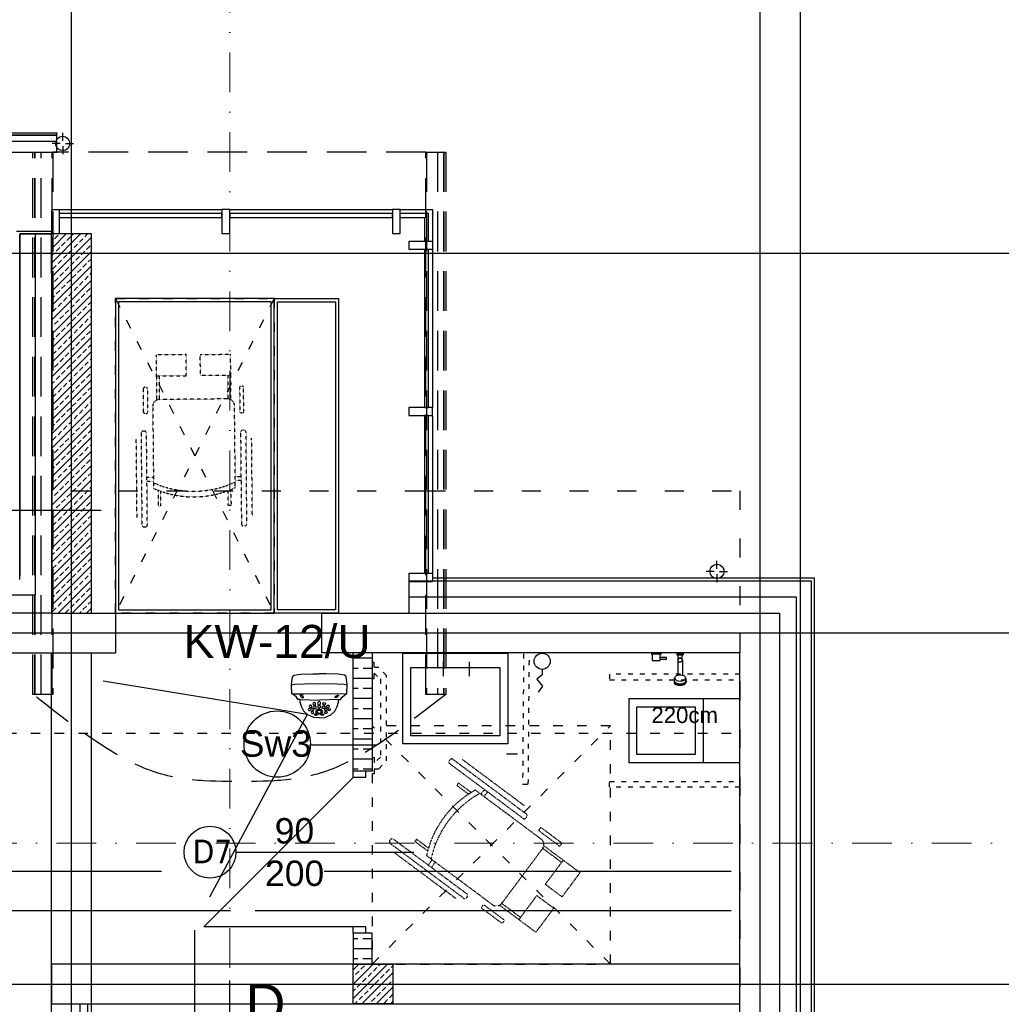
# Model space of a CAD drawing. Header units: millimetres. Extents: x -7023 to 53801, y 9849 to 33561.
# Tile 169 of 256: x 15633 to 16251, y 21673 to 22292. Entities that reach past the tile are written whole.
import ezdxf
from ezdxf.enums import TextEntityAlignment as Align

# ---------------------------------------------------------------- set-up
doc = ezdxf.new("R2010")
doc.units = ezdxf.units.MM
for name, pattern in [('ACAD_ISO03W100', [30, 12, -18]), ('DASHDOT', [1, 0.5, -0.25, 0, -0.25]), ('DASHED2', [0.375, 0.25, -0.125])]:
    doc.linetypes.add(name, pattern=pattern)
doc.layers.get('0').update_dxf_attribs({"lineweight": 9})
for name, color, linetype in [('.IE_podklad', 252, 'Continuous'), ('IE_CCTV', 6, 'Continuous'), ('IE_SKD', 6, 'Continuous')]:
    doc.layers.add(name, color=color, linetype=linetype)
doc.styles.add('Arial', font='arial.ttf', dxfattribs={"height": 125})
doc.styles.add('Opisowy', font='arial.ttf')
doc.styles.get("Standard").update_dxf_attribs({"font": 'arial.ttf'})
doc.linetypes.add('ZIGZAG', pattern='A,0.00254,-5.08,[131,ltypeshp.shx,S=5.08,R=0,X=-5.08,Y=0],-10.16,[131,ltypeshp.shx,S=5.08,R=180,X=5.08,Y=0],-5.08', length=20.32254)

# ---------------------------------------------------------------- blocks, each defined once
blk = doc.blocks.new('AAT_KOPUŁA')
for points in [[(-11.14, -10.07), (-12.07, -9.94), (-13, -8.71), (-14.17, -7.71), (-15.37, -7.04), (-15.59, -2.4), (-15.11, 1.7), (-14.13, 2.53), (-10.89, 2.9), (-4.7, 3.18), (-1.32, 3.18)], [(8.54, -10.07), (9.47, -9.94), (10.41, -8.71), (11.58, -7.71), (12.78, -7.04), (12.99, -2.4), (12.51, 1.7), (11.54, 2.53), (8.29, 2.9), (2.11, 3.18), (-1.27, 3.18)], [(-15.59, -2.4), (-13.77, -2.15), (-8.91, -2.02), (-1.13, -1.86), (7.77, -2.02), (11.48, -2.12), (12.99, -2.4)], [(-15.37, -7.04), (-9.31, -7.06), (1.87, -6.94), (12.78, -7.04)], [(-1.34, -19.45), (-4.13, -19.22), (-7.15, -17.75), (-9.22, -15.88), (-10.47, -13.64), (-11.04, -11.39), (-11.14, -10.07), (-1.32, -10.32)], [(-1.26, -19.45), (1.53, -19.22), (4.55, -17.75), (6.62, -15.88), (7.87, -13.64), (8.44, -11.39), (8.54, -10.07), (-1.27, -10.32)]]:
    blk.add_lwpolyline(points)
for points in [[(-10.88, -8.27), (-10.35, -8.77), (-9.86, -9.06), (-9.43, -9.03), (-9.42, -8.74), (-9.78, -8.3), (-10.27, -7.97), (-10.81, -7.79), (-11.03, -7.8), (-11.1, -7.96), (-10.99, -8.15)], [(8.29, -8.27), (7.75, -8.77), (7.27, -9.06), (6.84, -9.03), (6.83, -8.74), (7.18, -8.3), (7.68, -7.97), (8.21, -7.79), (8.44, -7.8), (8.51, -7.96), (8.39, -8.15)], [(-5.81, -15.17), (-6.01, -14.74), (-6.38, -14.58), (-6.88, -14.68), (-7.04, -15.09), (-6.9, -15.46), (-6.61, -15.69), (-6.12, -15.69), (-5.92, -15.55), (-5.8, -15.31)], [(-5.08, -13.44), (-5.36, -13.02), (-5.73, -12.85), (-6.23, -12.96), (-6.42, -13.45), (-6.25, -13.95), (-5.92, -14.15), (-5.4, -14.15), (-5.11, -13.9), (-5.05, -13.63)], [(-4.11, -15.02), (-4.31, -14.59), (-4.68, -14.43), (-5.19, -14.53), (-5.34, -14.94), (-5.2, -15.31), (-4.91, -15.54), (-4.43, -15.54), (-4.22, -15.4), (-4.1, -15.16)], [(-3.24, -12.12), (-3.51, -11.7), (-3.88, -11.53), (-4.39, -11.64), (-4.58, -12.13), (-4.41, -12.62), (-4.08, -12.83), (-3.55, -12.83), (-3.26, -12.58), (-3.21, -12.31)], [(-2.89, -13.89), (-3.16, -13.47), (-3.53, -13.3), (-4.04, -13.41), (-4.23, -13.9), (-4.06, -14.4), (-3.73, -14.6), (-3.2, -14.6), (-2.91, -14.35), (-2.86, -14.08)], [(-1.41, -14.94), (-2.24, -15.08), (-2.86, -15.55), (-3.15, -15.98), (-3.17, -16.56), (-2.73, -17.05), (-1.96, -17.33), (-1.36, -17.38), (-0.59, -17.27), (0.19, -16.77), (0.47, -16.25), (0.39, -15.78), (-0.16, -15.22), (-0.97, -14.99)], [(-1.46, -10.97), (-1.79, -11.13), (-2.06, -11.51), (-2.15, -11.85), (-2.06, -12.33), (-1.83, -12.61), (-1.41, -12.73), (-0.95, -12.55), (-0.71, -12), (-0.74, -11.52), (-0.97, -11.24), (-1.2, -11)], [(-1.42, -12.92), (-1.85, -13.05), (-2.01, -13.33), (-2.09, -13.83), (-1.9, -14.16), (-1.59, -14.28), (-1.05, -14.26), (-0.77, -13.86), (-0.71, -13.57), (-0.93, -13.17), (-1.14, -13)], [(0.22, -13.89), (0.49, -13.47), (0.86, -13.3), (1.37, -13.41), (1.56, -13.9), (1.39, -14.4), (1.06, -14.6), (0.53, -14.6), (0.24, -14.35), (0.19, -14.08)], [(0.57, -12.12), (0.84, -11.7), (1.21, -11.53), (1.72, -11.64), (1.91, -12.13), (1.74, -12.62), (1.41, -12.83), (0.88, -12.83), (0.59, -12.58), (0.54, -12.31)], [(1.44, -15.02), (1.64, -14.59), (2.01, -14.43), (2.52, -14.53), (2.67, -14.94), (2.53, -15.31), (2.24, -15.54), (1.76, -15.54), (1.55, -15.4), (1.43, -15.16)], [(2.41, -13.44), (2.69, -13.02), (3.06, -12.85), (3.56, -12.96), (3.75, -13.45), (3.58, -13.95), (3.25, -14.15), (2.73, -14.15), (2.44, -13.9), (2.38, -13.63)], [(3.14, -15.17), (3.34, -14.74), (3.71, -14.58), (4.21, -14.68), (4.37, -15.09), (4.23, -15.46), (3.94, -15.69), (3.45, -15.69), (3.25, -15.55), (3.13, -15.31)], [(-4.21, -16.62), (-4.41, -16.19), (-4.78, -16.02), (-5.29, -16.13), (-5.44, -16.53), (-5.3, -16.91), (-5.01, -17.13), (-4.53, -17.14), (-4.32, -17), (-4.2, -16.76)], [(-2.89, -17.47), (-3.21, -17.39), (-3.69, -17.43), (-3.84, -17.61), (-3.7, -17.82), (-3.29, -18), (-2.79, -18.08), (-2.39, -17.98), (-2.34, -17.78), (-2.54, -17.62)], [(-1.27, -15.61), (-1.85, -15.67), (-2.32, -15.95), (-2.37, -16.27), (-2.31, -16.63), (-1.95, -16.85), (-1.44, -16.9), (-0.72, -16.8), (-0.33, -16.47), (-0.3, -15.98), (-0.77, -15.66)], [(0.21, -17.47), (0.54, -17.39), (1.02, -17.43), (1.17, -17.61), (1.03, -17.82), (0.62, -18), (0.12, -18.08), (-0.28, -17.98), (-0.33, -17.78), (-0.13, -17.62)], [(1.54, -16.62), (1.74, -16.19), (2.11, -16.02), (2.62, -16.13), (2.77, -16.53), (2.63, -16.91), (2.34, -17.13), (1.86, -17.14), (1.65, -17), (1.53, -16.76)]]:
    blk.add_lwpolyline(points, close=True)
blk = doc.blocks.new('zw$65D6')
at = {"layer": 'IE_SKD'}
for p, q in [((0, 0), (41.4, -123.59)), ((0.13, -0.2), (130.47, -0.87))]:
    blk.add_line(p, q, dxfattribs=at)
blk = doc.blocks.new('A$C1DFA66E7')
at = {"layer": '.IE_podklad'}
blk.add_lwpolyline([(0, 5.07), (0, 8.45), (3.44, 11.29), (-0.26, 15.76), (2.53, 19.42)], dxfattribs=at)
blk.add_circle((0, 0), 5.07, dxfattribs=at)

msp = doc.modelspace()

# ---------------------------------------------------------------- linework, layer by layer
at = {"layer": '.IE_podklad', "ltscale": 25}
for p, q in [((15665.85, 22727.75), (15665.85, 20635.61)), ((16099.35, 22727.75), (16099.35, 20635.61)), ((16124.85, 22727.75), (16124.85, 20635.61)), ((14357.9, 22145.41), (17656.89, 22145.41)), ((14357.9, 21906.41), (17340.46, 21906.41)), ((14357.9, 21685.41), (17656.89, 21685.41))]:
    msp.add_line(p, q, dxfattribs=at)
at = {"layer": '.IE_podklad', "linetype": 'DASHDOT', "lineweight": 13, "ltscale": 50}
for p, q in [((15765.69, 22472.15), (15765.69, 21687.64)), ((14353.97, 21774.08), (16912.27, 21774.08))]:
    msp.add_line(p, q, dxfattribs=at)
at = {"layer": '.IE_podklad', "linetype": 'ACAD_ISO03W100'}
for p, q in [((15665.85, 22379.91), (15665.85, 21995.91)), ((15665.85, 21995.91), (15889.47, 21995.91)), ((15889.47, 21995.91), (16086.85, 21995.91)), ((16086.85, 21995.91), (16086.85, 21070.91))]:
    msp.add_line(p, q, dxfattribs=at)
at = {"layer": '.IE_podklad'}
for p, q in [((15467.85, 22221.63), (15656.87, 22221.25)), ((15467.85, 22220.36), (15656.87, 22219.98)), ((15467.85, 22220.12), (15656.87, 22219.74)), ((15656.81, 22208.75), (15656.78, 22221.25)), ((15467.85, 22216.31), (15656.87, 22215.93)), ((15467.85, 22209.44), (15656.87, 22209.07)), ((15656.87, 22208.75), (15467.85, 22209.13)), ((15653.35, 22172.91), (15760.59, 22172.91)), ((15760.59, 22170.36), (15658.35, 22170.36)), ((15760.59, 22167.86), (15760.59, 22170.36)), ((15765.59, 22172.91), (15868.02, 22172.91)), ((15868.02, 22170.36), (15765.59, 22170.36)), ((15658.35, 22167.86), (15760.59, 22167.86)), ((15765.59, 22167.86), (15868.02, 22167.86)), ((15873.02, 22167.86), (15888.3, 22167.86)), ((15888.3, 22167.86), (15888.3, 22152.91)), ((15653.35, 22159.05), (15631.35, 22159.05)), ((15633.35, 21940.12), (15633.35, 22157.55)), ((15633.35, 22157.55), (15653.35, 22157.55)), ((15653.35, 22157.55), (15633.35, 22157.55)), ((15633.35, 22157.55), (15633.35, 21942.12)), ((15653.35, 22157.55), (15633.35, 22157.55)), ((15633.35, 22157.55), (15633.35, 21942.12)), ((15653.35, 22132.91), (15653.35, 22157.91)), ((15653.35, 22157.91), (15678.35, 22157.91)), ((15653.35, 22157.21), (15653.7, 22157.55)), ((15653.35, 22148.23), (15662.68, 22157.55)), ((15653.35, 22139.25), (15671.66, 22157.55)), ((15666.46, 22156.84), (15667.17, 22157.55)), ((15674.32, 22155.72), (15676.15, 22157.55)), ((15678.35, 22157.91), (15678.35, 22132.91)), ((15653.35, 22130.27), (15678.35, 22155.27)), ((15653.35, 22152.72), (15654.11, 22153.47)), ((15655.23, 22154.59), (15657.48, 22156.84)), ((15659.72, 22150.1), (15661.97, 22152.35)), ((15663.09, 22153.47), (15665.33, 22155.72)), ((15667.58, 22148.98), (15669.83, 22151.23)), ((15670.95, 22152.35), (15673.19, 22154.59)), ((15893.35, 22152.91), (15878.35, 22152.91)), ((15653.35, 22121.29), (15678.35, 22146.29)), ((15653.35, 22143.74), (15655.23, 22145.61)), ((15656.35, 22146.74), (15658.6, 22148.98)), ((15664.21, 22145.61), (15666.46, 22147.86)), ((15672.07, 22144.49), (15674.32, 22146.74)), ((15675.44, 22147.86), (15677.68, 22150.1)), ((15878.35, 22147.91), (15893.35, 22147.91)), ((15888.3, 22147.91), (15888.3, 22048.35)), ((15890.8, 22048.35), (15890.8, 22147.91)), ((15893.35, 22147.91), (15893.35, 22048.04)), ((15657.48, 22138.88), (15659.72, 22141.12)), ((15660.84, 22142.25), (15663.09, 22144.49)), ((15665.33, 22137.76), (15667.58, 22140)), ((15668.7, 22141.12), (15670.95, 22143.37)), ((15673.19, 22136.63), (15675.44, 22138.88)), ((15676.56, 22140), (15678.35, 22141.8)), ((15653.35, 22112.31), (15678.35, 22137.31)), ((15653.35, 22132.91), (15653.35, 21918.91)), ((15654.11, 22135.51), (15656.35, 22137.76)), ((15658.6, 22131.02), (15660.84, 22133.27)), ((15661.97, 22134.39), (15664.21, 22136.63)), ((15669.83, 22133.27), (15672.07, 22135.51)), ((15677.68, 22132.14), (15678.35, 22132.82)), ((15678.35, 22132.91), (15678.35, 21918.91)), ((15653.35, 22103.33), (15678.35, 22128.33)), ((15653.35, 22125.78), (15654.11, 22126.53)), ((15655.23, 22127.65), (15657.48, 22129.9)), ((15663.09, 22126.53), (15665.33, 22128.78)), ((15666.46, 22129.9), (15668.7, 22132.14)), ((15670.95, 22125.41), (15673.19, 22127.65)), ((15674.32, 22128.78), (15676.56, 22131.02)), ((15656.35, 22119.8), (15658.6, 22122.04)), ((15659.72, 22123.16), (15661.97, 22125.41)), ((15664.21, 22118.67), (15666.46, 22120.92)), ((15667.58, 22122.04), (15669.83, 22124.29)), ((15675.44, 22120.92), (15677.68, 22123.16)), ((15653.35, 22094.35), (15678.35, 22119.35)), ((15653.35, 22116.8), (15655.23, 22118.67)), ((15657.48, 22111.94), (15659.72, 22114.18)), ((15660.84, 22115.31), (15663.09, 22117.55)), ((15668.7, 22114.18), (15670.95, 22116.43)), ((15672.07, 22117.55), (15674.32, 22119.8)), ((15676.56, 22113.06), (15678.35, 22114.86)), ((15653.35, 22085.37), (15678.35, 22110.37)), ((15654.11, 22108.57), (15656.35, 22110.82)), ((15661.97, 22107.45), (15664.21, 22109.69)), ((15665.33, 22110.82), (15667.58, 22113.06)), ((15669.83, 22106.33), (15672.07, 22108.57)), ((15673.19, 22109.69), (15675.44, 22111.94)), ((15655.23, 22100.71), (15657.48, 22102.96)), ((15658.6, 22104.08), (15660.84, 22106.33)), ((15663.09, 22099.59), (15665.33, 22101.84)), ((15666.46, 22102.96), (15668.7, 22105.2)), ((15674.32, 22101.84), (15676.56, 22104.08)), ((15677.68, 22105.2), (15678.35, 22105.88)), ((15653.35, 22076.39), (15678.35, 22101.39)), ((15653.35, 22098.84), (15654.11, 22099.59)), ((15659.72, 22096.22), (15661.97, 22098.47)), ((15667.58, 22095.1), (15669.83, 22097.35)), ((15670.95, 22098.47), (15673.19, 22100.71)), ((15675.44, 22093.98), (15677.68, 22096.22)), ((15653.35, 22067.41), (15678.35, 22092.41)), ((15653.35, 22089.86), (15655.23, 22091.73)), ((15656.35, 22092.86), (15658.6, 22095.1)), ((15660.84, 22088.37), (15663.09, 22090.61)), ((15664.21, 22091.73), (15666.46, 22093.98)), ((15668.7, 22087.24), (15670.95, 22089.49)), ((15672.07, 22090.61), (15674.32, 22092.86)), ((15653.35, 22058.42), (15678.35, 22083.42)), ((15654.11, 22081.63), (15656.35, 22083.88)), ((15657.48, 22085), (15659.72, 22087.24)), ((15665.33, 22083.88), (15667.58, 22086.12)), ((15673.19, 22082.75), (15675.44, 22085)), ((15676.56, 22086.12), (15678.35, 22087.92)), ((15658.6, 22077.14), (15660.84, 22079.39)), ((15661.97, 22080.51), (15664.21, 22082.75)), ((15666.46, 22076.02), (15668.7, 22078.26)), ((15669.83, 22079.39), (15672.07, 22081.63)), ((15674.32, 22074.9), (15676.56, 22077.14)), ((15677.68, 22078.26), (15678.35, 22078.93)), ((15653.35, 22049.44), (15678.35, 22074.44)), ((15653.35, 22071.9), (15654.11, 22072.65)), ((15655.23, 22073.77), (15657.48, 22076.02)), ((15659.72, 22069.28), (15661.97, 22071.53)), ((15663.09, 22072.65), (15665.33, 22074.9)), ((15670.95, 22071.53), (15673.19, 22073.77)), ((15653.35, 22040.46), (15678.35, 22065.46)), ((15653.35, 22062.92), (15655.23, 22064.79)), ((15656.35, 22065.91), (15658.6, 22068.16)), ((15664.21, 22064.79), (15666.46, 22067.04)), ((15667.58, 22068.16), (15669.83, 22070.41)), ((15672.07, 22063.67), (15674.32, 22065.91)), ((15675.44, 22067.04), (15677.68, 22069.28)), ((15657.48, 22058.06), (15659.72, 22060.3)), ((15660.84, 22061.42), (15663.09, 22063.67)), ((15665.33, 22056.93), (15667.58, 22059.18)), ((15668.7, 22060.3), (15670.95, 22062.55)), ((15676.56, 22059.18), (15678.35, 22060.97)), ((15653.35, 22031.48), (15678.35, 22056.48)), ((15654.11, 22054.69), (15656.35, 22056.93)), ((15658.6, 22050.2), (15660.84, 22052.44)), ((15661.97, 22053.57), (15664.21, 22055.81)), ((15669.83, 22052.44), (15672.07, 22054.69)), ((15673.19, 22055.81), (15675.44, 22058.06)), ((15653.35, 22022.5), (15678.35, 22047.5)), ((15655.23, 22046.83), (15657.48, 22049.08)), ((15663.09, 22045.71), (15665.33, 22047.95)), ((15666.46, 22049.08), (15668.7, 22051.32)), ((15670.95, 22044.59), (15673.19, 22046.83)), ((15674.32, 22047.95), (15676.56, 22050.2)), ((15677.68, 22051.32), (15678.35, 22051.99)), ((15888.3, 22048.35), (15890.8, 22048.35)), ((15653.35, 22044.95), (15654.11, 22045.71)), ((15656.35, 22038.97), (15658.6, 22041.22)), ((15659.72, 22042.34), (15661.97, 22044.59)), ((15664.21, 22037.85), (15666.46, 22040.1)), ((15667.58, 22041.22), (15669.83, 22043.46)), ((15675.44, 22040.1), (15677.68, 22042.34)), ((15888.3, 22043.35), (15888.3, 21943.8)), ((15890.8, 22043.35), (15888.3, 22043.35)), ((15890.8, 21943.8), (15890.8, 22043.35)), ((15893.35, 22043.04), (15893.35, 21938.8)), ((15653.35, 22013.52), (15678.35, 22038.52)), ((15653.35, 22035.97), (15655.23, 22037.85)), ((15660.84, 22034.48), (15663.09, 22036.73)), ((15668.7, 22033.36), (15670.95, 22035.61)), ((15672.07, 22036.73), (15674.32, 22038.97)), ((15676.56, 22032.24), (15678.35, 22034.03)), ((15653.35, 22004.54), (15678.35, 22029.54)), ((15654.11, 22027.75), (15656.35, 22029.99)), ((15657.48, 22031.12), (15659.72, 22033.36)), ((15661.97, 22026.63), (15664.21, 22028.87)), ((15665.33, 22029.99), (15667.58, 22032.24)), ((15669.83, 22025.5), (15672.07, 22027.75)), ((15673.19, 22028.87), (15675.44, 22031.12)), ((15655.23, 22019.89), (15657.48, 22022.14)), ((15658.6, 22023.26), (15660.84, 22025.5)), ((15666.46, 22022.14), (15668.7, 22024.38)), ((15674.32, 22021.01), (15676.56, 22023.26)), ((15677.68, 22024.38), (15678.35, 22025.05)), ((15653.35, 21995.56), (15678.35, 22020.56)), ((15653.35, 22018.01), (15654.11, 22018.77)), ((15659.72, 22015.4), (15661.97, 22017.65)), ((15663.09, 22018.77), (15665.33, 22021.01)), ((15667.58, 22014.28), (15669.83, 22016.52)), ((15670.95, 22017.65), (15673.19, 22019.89)), ((15675.44, 22013.16), (15677.68, 22015.4)), ((15653.35, 21986.58), (15678.35, 22011.58)), ((15653.35, 22009.03), (15655.23, 22010.91)), ((15656.35, 22012.03), (15658.6, 22014.28)), ((15660.84, 22007.54), (15663.09, 22009.79)), ((15664.21, 22010.91), (15666.46, 22013.16)), ((15668.7, 22006.42), (15670.95, 22008.67)), ((15672.07, 22009.79), (15674.32, 22012.03)), ((15653.35, 21977.6), (15678.35, 22002.6)), ((15654.11, 22000.81), (15656.35, 22003.05)), ((15657.48, 22004.18), (15659.72, 22006.42)), ((15665.33, 22003.05), (15667.58, 22005.3)), ((15673.19, 22001.93), (15675.44, 22004.18)), ((15676.56, 22005.3), (15678.35, 22007.09)), ((15658.6, 21996.32), (15660.84, 21998.56)), ((15661.97, 21999.69), (15664.21, 22001.93)), ((15666.46, 21995.2), (15668.7, 21997.44)), ((15669.83, 21998.56), (15672.07, 22000.81)), ((15674.32, 21994.07), (15676.56, 21996.32)), ((15677.68, 21997.44), (15678.35, 21998.11)), ((15653.35, 21968.62), (15678.35, 21993.62)), ((15653.35, 21991.07), (15654.11, 21991.83)), ((15655.23, 21992.95), (15657.48, 21995.2)), ((15659.72, 21988.46), (15661.97, 21990.71)), ((15663.09, 21991.83), (15665.33, 21994.07)), ((15670.95, 21990.71), (15673.19, 21992.95)), ((15653.35, 21959.64), (15678.35, 21984.64)), ((15653.35, 21982.09), (15655.23, 21983.97)), ((15656.35, 21985.09), (15658.6, 21987.34)), ((15664.21, 21983.97), (15666.46, 21986.22)), ((15667.58, 21987.34), (15669.83, 21989.58)), ((15672.07, 21982.85), (15674.32, 21985.09)), ((15675.44, 21986.22), (15677.68, 21988.46)), ((15617.24, 21983.64), (15684.71, 21983.64)), ((15657.48, 21977.23), (15659.72, 21979.48)), ((15660.84, 21980.6), (15663.09, 21982.85)), ((15665.33, 21976.11), (15667.58, 21978.36)), ((15668.7, 21979.48), (15670.95, 21981.73)), ((15676.56, 21978.36), (15678.35, 21980.15)), ((15653.35, 21950.66), (15678.35, 21975.66)), ((15654.11, 21973.87), (15656.35, 21976.11)), ((15658.6, 21969.38), (15660.84, 21971.62)), ((15661.97, 21972.74), (15664.21, 21974.99)), ((15669.83, 21971.62), (15672.07, 21973.87)), ((15673.19, 21974.99), (15675.44, 21977.23)), ((15653.35, 21941.68), (15678.35, 21966.68)), ((15655.23, 21966.01), (15657.48, 21968.25)), ((15663.09, 21964.89), (15665.33, 21967.13)), ((15666.46, 21968.25), (15668.7, 21970.5)), ((15670.95, 21963.76), (15673.19, 21966.01)), ((15674.32, 21967.13), (15676.56, 21969.38)), ((15677.68, 21970.5), (15678.35, 21971.17)), ((15653.35, 21964.13), (15654.11, 21964.89)), ((15656.35, 21958.15), (15658.6, 21960.4)), ((15659.72, 21961.52), (15661.97, 21963.76)), ((15664.21, 21957.03), (15666.46, 21959.27)), ((15667.58, 21960.4), (15669.83, 21962.64)), ((15675.44, 21959.27), (15677.68, 21961.52)), ((15653.35, 21932.7), (15678.35, 21957.7)), ((15653.35, 21955.15), (15655.23, 21957.03)), ((15660.84, 21953.66), (15663.09, 21955.91)), ((15668.7, 21952.54), (15670.95, 21954.78)), ((15672.07, 21955.91), (15674.32, 21958.15)), ((15676.56, 21951.42), (15678.35, 21953.21)), ((15653.35, 21923.72), (15678.35, 21948.72)), ((15654.11, 21946.93), (15656.35, 21949.17)), ((15657.48, 21950.29), (15659.72, 21952.54)), ((15661.97, 21945.8), (15664.21, 21948.05)), ((15665.33, 21949.17), (15667.58, 21951.42)), ((15669.83, 21944.68), (15672.07, 21946.93)), ((15673.19, 21948.05), (15675.44, 21950.29)), ((15655.23, 21939.07), (15657.48, 21941.31)), ((15658.6, 21942.44), (15660.84, 21944.68)), ((15666.46, 21941.31), (15668.7, 21943.56)), ((15674.32, 21940.19), (15676.56, 21942.44)), ((15677.68, 21943.56), (15678.35, 21944.23)), ((16133.85, 21940.91), (15893.35, 21940.91)), ((16133.85, 21608.47), (16133.85, 21940.91)), ((15653.35, 21937.19), (15654.11, 21937.95)), ((15657.52, 21918.91), (15678.35, 21939.74)), ((15659.72, 21934.58), (15661.97, 21936.82)), ((15663.09, 21937.95), (15665.33, 21940.19)), ((15667.58, 21933.46), (15669.83, 21935.7)), ((15670.95, 21936.82), (15673.19, 21939.07)), ((15675.44, 21932.33), (15677.68, 21934.58)), ((16131.85, 21938.91), (15878.35, 21938.91)), ((15878.35, 21938.91), (15878.35, 21918.91)), ((16131.85, 21608.47), (16131.85, 21938.91)), ((15653.35, 21928.21), (15655.23, 21930.09)), ((15656.35, 21931.21), (15658.6, 21933.46)), ((15660.84, 21926.72), (15663.09, 21928.97)), ((15664.21, 21930.09), (15666.46, 21932.33)), ((15666.5, 21918.91), (15678.35, 21930.76)), ((15672.07, 21928.97), (15674.32, 21931.21)), ((15654.11, 21919.99), (15656.35, 21922.23)), ((15657.48, 21923.35), (15659.72, 21925.6)), ((15665.33, 21922.23), (15667.58, 21924.48)), ((15668.7, 21925.6), (15670.95, 21927.84)), ((15673.19, 21921.11), (15675.44, 21923.35)), ((15676.56, 21924.48), (15678.35, 21926.27)), ((15653.35, 21918.91), (15445.85, 21918.91)), ((15662.01, 21918.91), (15664.21, 21921.11)), ((15670.99, 21918.91), (15672.07, 21919.99)), ((15675.48, 21918.91), (15678.35, 21921.78)), ((15678.35, 21918.91), (15693.65, 21918.91)), ((15693.65, 21918.91), (15693.65, 21893.91)), ((15823.69, 21893.91), (15823.69, 21918.91)), ((15823.69, 21918.91), (16111.85, 21918.91)), ((16111.85, 21918.91), (16111.85, 21608.47)), ((15420.85, 21893.91), (15693.65, 21893.91)), ((16086.85, 21893.91), (15823.69, 21893.91)), ((15843.35, 21819.41), (15843.35, 21893.66)), ((15855.35, 21893.66), (15855.35, 21819.41)), ((16037.18, 21893.66), (16031.18, 21893.66)), ((16031.18, 21893.66), (16031.18, 21893.16)), ((16031.18, 21893.16), (16031.67, 21893.16)), ((16031.67, 21893.16), (16031.67, 21889.16)), ((16036.69, 21893.16), (16031.67, 21893.16)), ((16036.69, 21890.88), (16036.69, 21893.16)), ((16036.69, 21893.16), (16037.18, 21893.16)), ((16037.18, 21893.16), (16037.18, 21893.66)), ((16047.2, 21893.16), (16051.2, 21893.16)), ((16086.85, 21608.47), (16086.85, 21893.91)), ((15843.35, 21890.66), (15855.35, 21890.66)), ((15899.91, 21888.15), (15899.91, 21879.15)), ((15916.34, 21888.15), (15916.34, 21879.15)), ((16031.67, 21889.16), (16036.69, 21889.16)), ((16040.59, 21890.88), (16036.69, 21890.88)), ((16036.69, 21889.85), (16036.69, 21890.88)), ((16036.69, 21889.16), (16036.69, 21889.85)), ((16036.69, 21889.85), (16040.59, 21889.85)), ((16040.59, 21889.85), (16040.59, 21890.88)), ((15843.35, 21884.31), (15846.52, 21884.31)), ((15849.7, 21884.31), (15855.35, 21884.31)), ((15843.35, 21877.96), (15855.35, 21877.96)), ((15843.35, 21871.61), (15846.52, 21871.61)), ((15849.7, 21871.61), (15855.35, 21871.61)), ((15843.35, 21865.26), (15855.35, 21865.26)), ((15843.35, 21858.91), (15846.52, 21858.91)), ((15849.7, 21858.91), (15855.35, 21858.91)), ((15843.35, 21852.56), (15855.35, 21852.56)), ((15843.35, 21846.21), (15846.52, 21846.21)), ((15849.7, 21846.21), (15855.35, 21846.21)), ((15815.8, 21835.97), (15858.5, 21835.97)), ((15843.35, 21839.86), (15855.35, 21839.86)), ((15843.35, 21833.51), (15846.52, 21833.51)), ((15849.7, 21833.51), (15855.35, 21833.51)), ((15939.81, 21830.37), (15946.85, 21830.37)), ((15843.35, 21827.16), (15855.35, 21827.16)), ((15843.35, 21820.81), (15846.52, 21820.81)), ((15855.35, 21819.41), (15843.35, 21819.41)), ((15843.35, 21815.41), (15843.35, 21819.41)), ((15851.35, 21819.41), (15843.35, 21819.41)), ((15849.7, 21820.81), (15855.35, 21820.81)), ((15851.35, 21815.41), (15851.35, 21819.41)), ((15843.35, 21815.41), (15749.35, 21721.41)), ((15851.35, 21815.41), (15843.35, 21815.41)), ((15769.33, 21768.41), (15881.51, 21768.41)), ((15283.35, 21756.41), (15722.72, 21756.41)), ((15824.99, 21756.41), (16081.35, 21756.41)), ((15766.02, 21731.41), (15258.35, 21731.41)), ((16081.35, 21731.41), (15781.69, 21731.41)), ((15743.63, 21651.82), (15743.63, 21719.29)), ((15843.35, 21721.41), (15749.35, 21721.41)), ((15843.35, 21717.41), (15843.35, 21721.41)), ((15851.35, 21721.41), (15843.35, 21721.41)), ((15855.35, 21717.41), (15843.35, 21717.41)), ((15843.35, 21717.41), (15843.35, 21697.91)), ((15851.35, 21717.41), (15843.35, 21717.41)), ((15851.35, 21717.41), (15851.35, 21721.41)), ((15855.35, 21697.91), (15855.35, 21717.41)), ((15843.35, 21714.11), (15846.3, 21714.11)), ((15849.47, 21714.11), (15855.35, 21714.11)), ((15843.35, 21707.76), (15855.35, 21707.76)), ((15843.35, 21701.41), (15846.3, 21701.41)), ((15849.47, 21701.41), (15855.35, 21701.41)), ((15678.35, 21697.91), (15653.35, 21697.91)), ((15653.35, 21697.91), (15653.35, 21672.91)), ((16086.85, 21697.91), (15653.35, 21697.91)), ((15854.35, 21697.91), (15678.35, 21697.91)), ((15843.35, 21697.91), (15868.35, 21697.91)), ((15843.35, 21672.91), (15843.35, 21697.91)), ((15843.35, 21694.37), (15846.89, 21697.91)), ((15843.35, 21685.39), (15855.87, 21697.91)), ((15843.35, 21676.41), (15864.85, 21697.91)), ((15844.82, 21691.35), (15847.06, 21693.59)), ((15848.19, 21694.71), (15850.43, 21696.96)), ((16086.85, 21697.91), (15855.35, 21697.91)), ((15856.04, 21693.59), (15858.29, 21695.84)), ((15859.41, 21696.96), (15860.36, 21697.91)), ((15863.9, 21692.47), (15866.15, 21694.71)), ((15867.27, 21695.84), (15868.35, 21696.92)), ((15868.35, 21697.91), (15868.35, 21672.91)), ((15843.35, 21689.88), (15843.7, 21690.22)), ((15848.83, 21672.91), (15868.35, 21692.43)), ((15849.31, 21686.86), (15851.55, 21689.1)), ((15852.68, 21690.22), (15854.92, 21692.47)), ((15857.17, 21685.73), (15859.41, 21687.98)), ((15860.53, 21689.1), (15862.78, 21691.35)), ((15865.02, 21684.61), (15867.27, 21686.86)), ((15843.35, 21680.9), (15844.82, 21682.37)), ((15845.94, 21683.49), (15848.19, 21685.73)), ((15850.43, 21679), (15852.68, 21681.24)), ((15853.8, 21682.37), (15856.04, 21684.61)), ((15857.81, 21672.91), (15868.35, 21683.45)), ((15861.66, 21681.24), (15863.9, 21683.49)), ((15844.34, 21672.91), (15845.94, 21674.51)), ((15847.06, 21675.63), (15849.31, 21677.88)), ((15854.92, 21674.51), (15857.17, 21676.75)), ((15858.29, 21677.88), (15860.53, 21680.12)), ((15862.78, 21673.39), (15865.02, 21675.63)), ((15866.15, 21676.75), (15868.35, 21678.96)), ((15866.79, 21672.91), (15868.35, 21674.47)), ((15653.35, 21672.91), (16086.85, 21672.91)), ((15653.35, 21672.91), (15671.35, 21672.91)), ((15671.35, 21672.91), (15676.35, 21672.91)), ((15671.35, 21662.41), (15671.35, 21672.91)), ((15676.35, 21667.41), (15676.35, 21672.91)), ((15676.35, 21672.91), (15678.35, 21672.91)), ((15868.35, 21672.91), (15843.35, 21672.91)), ((15853.32, 21672.91), (15853.8, 21673.39))]:
    msp.add_line(p, q, dxfattribs=at)
at = {"layer": '.IE_podklad', "linetype": 'DASHED2', "ltscale": 100}
for p, q in [((15467.85, 22221.63), (15656.78, 22221.25)), ((15467.85, 22220.36), (15656.87, 22219.98)), ((15467.85, 22220.12), (15656.87, 22219.74)), ((15467.85, 22216.31), (15656.87, 22215.93)), ((15467.85, 22209.44), (15656.87, 22209.07)), ((15656.87, 22208.75), (15467.85, 22209.13)), ((15641.65, 22209.13), (15654.15, 22209.13)), ((15641.65, 21867.76), (15641.65, 22209.13)), ((15642.92, 21867.76), (15642.92, 22209.13)), ((15643.16, 21867.76), (15643.16, 22209.13)), ((15646.97, 21867.76), (15646.97, 22209.13)), ((15653.83, 21867.76), (15653.83, 22209.13)), ((15654.15, 22209.13), (15654.15, 21867.76)), ((15889.15, 22209.13), (15654.15, 22209.13)), ((15889.15, 21867.76), (15889.15, 22209.13)), ((15889.15, 22209.13), (15901.65, 22209.13)), ((15889.47, 22209.13), (15889.47, 21867.76)), ((15896.33, 22209.13), (15896.33, 21867.76)), ((15900.14, 22209.13), (15900.14, 21867.76)), ((15900.38, 22209.13), (15900.38, 21867.76)), ((15901.65, 22209.13), (15901.65, 21867.76)), ((15654.15, 21867.76), (15641.65, 21867.76)), ((15901.65, 21867.76), (15889.15, 21867.76))]:
    msp.add_line(p, q, dxfattribs=at)
at = {"layer": '.IE_podklad', "linetype": 'Continuous'}
for p, q in [((15660.45, 22216.22), (15660.45, 22221.26)), ((15658.77, 22214.54), (15653.73, 22214.54)), ((15662.13, 22214.54), (15667.17, 22214.54)), ((15660.45, 22212.86), (15660.45, 22207.82)), ((16072.38, 21946.83), (16072.38, 21951.87)), ((16070.7, 21945.15), (16065.66, 21945.15)), ((16072.38, 21943.47), (16072.38, 21938.43)), ((16074.06, 21945.15), (16079.1, 21945.15))]:
    msp.add_line(p, q, dxfattribs=at)
at = {"layer": '.IE_podklad', "extrusion": (0, 0, -1)}
for p, q in [((15653.35, 22172.55), (15653.35, 22157.55)), ((15658.35, 22157.91), (15658.35, 22172.91)), ((15765.59, 22172.91), (15760.59, 22172.91)), ((15760.59, 22172.91), (15760.59, 22157.91)), ((15765.59, 22157.91), (15765.59, 22172.91)), ((15873.02, 22172.91), (15868.02, 22172.91)), ((15868.02, 22172.91), (15868.02, 22157.91)), ((15873.02, 22157.91), (15873.02, 22172.91)), ((15893.35, 22048.35), (15878.35, 22048.35)), ((15893.35, 22043.35), (15893.35, 22048.35)), ((15878.35, 22043.35), (15893.35, 22043.35)), ((15893.35, 21943.8), (15878.35, 21943.8)), ((15878.35, 21938.8), (15893.35, 21938.8))]:
    msp.add_line(p, q, dxfattribs=at)
at = {"layer": '.IE_podklad', "lineweight": 25}
for p, q in [((15765.59, 22170.36), (15765.59, 22167.86)), ((15868.02, 22167.86), (15868.02, 22170.36))]:
    msp.add_line(p, q, dxfattribs=at)
at = {"layer": '.IE_podklad', "linetype": 'ZIGZAG'}
for p, q in [((15643.35, 21930.35), (15643.35, 22157.55)), ((15455.85, 21930.35), (15643.35, 21930.35)), ((16122.38, 21928.91), (15878.35, 21928.91)), ((16122.38, 21608.47), (16122.38, 21928.91))]:
    msp.add_line(p, q, dxfattribs=at)
at = {"layer": '.IE_podklad', "linetype": 'ACAD_ISO03W100', "ltscale": 0.5}
for p, q in [((15693.65, 22116.91), (15793.65, 21918.91)), ((15793.65, 22116.91), (15693.65, 21918.91)), ((15855.35, 21697.91), (16005.35, 21847.91)), ((16005.35, 21697.91), (15855.35, 21847.91)), ((15370.35, 21843.41), (16086.85, 21843.41))]:
    msp.add_line(p, q, dxfattribs=at)
at = {"layer": '.IE_podklad', "linetype": 'ACAD_ISO03W100', "ltscale": 0.004}
for p, q in [((15719.39, 22068.17), (15719.53, 22052.91)), ((15721.1, 22068.18), (15721.25, 22052.92)), ((15764.33, 22068.59), (15764.47, 22053.33)), ((15766.05, 22068.6), (15766.19, 22053.34)), ((15764.3, 22053.76), (15721.41, 22053.36)), ((15717.15, 22049.02), (15717.64, 21997.42)), ((15769.13, 21997.91), (15768.64, 22049.5)), ((15707.25, 21978.99), (15706.78, 22028.42)), ((15779.86, 21979.68), (15779.39, 22029.1)), ((15717.57, 22004.25), (15713.48, 22004.21)), ((15772.7, 22004.77), (15769.06, 22004.73)), ((15717.6, 22001.78), (15713.5, 22001.74)), ((15766.33, 21996.68), (15766.43, 21986.71)), ((15772.72, 22002.3), (15769.08, 22002.26)), ((15720.45, 21996.25), (15720.54, 21986.28)), ((15722.32, 21986.3), (15722.24, 21995.59)), ((15764.65, 21986.7), (15764.56, 21995.99)), ((15720.54, 21986.28), (15722.32, 21986.3)), ((15766.43, 21986.71), (15764.65, 21986.7)), ((15911.87, 21826.95), (15951.52, 21797.44)), ((15909.64, 21811.95), (15908.57, 21810.52)), ((15908.57, 21810.52), (15916.03, 21804.97)), ((15917.63, 21806), (15909.64, 21811.95)), ((15920.27, 21807.53), (15961.66, 21776.72)), ((15925.93, 21807.84), (15923.76, 21804.93)), ((15927.91, 21806.37), (15925.74, 21803.45)), ((15882.24, 21775.14), (15883.3, 21776.57)), ((15890.24, 21769.18), (15882.24, 21775.14)), ((15883.3, 21776.57), (15890.76, 21771.02)), ((15868.52, 21768.69), (15908.17, 21739.18)), ((15962.54, 21770.71), (15936.94, 21736.3)), ((15974.54, 21761.99), (15962.29, 21771.1)), ((15975.56, 21763.37), (15963.32, 21772.48)), ((15930.92, 21735.42), (15889.53, 21766.22)), ((15893.02, 21763.62), (15890.58, 21760.33)), ((15895, 21762.15), (15892.56, 21758.86)), ((15948.73, 21727.31), (15936.49, 21736.42)), ((15947.7, 21725.93), (15935.46, 21735.05))]:
    msp.add_line(p, q, dxfattribs=at)
at = {"layer": '.IE_podklad', "transparency": 33554648}
msp.add_line((15653.35, 21918.91), (15678.35, 21918.91), dxfattribs=at)
at = {"layer": '.IE_podklad', "ltscale": 0.5}
for p, q in [((15653.35, 21893.91), (15678.35, 21893.91)), ((15653.35, 21173.61), (15653.35, 21893.91)), ((15678.35, 21893.91), (15678.35, 21172.2))]:
    msp.add_line(p, q, dxfattribs=at)
at = {"layer": '.IE_podklad', "ltscale": 0.3}
for p, q in [((16047.2, 21893.66), (16051.2, 21893.66)), ((16047.2, 21893.66), (16047.2, 21892.66)), ((16047.2, 21892.66), (16051.2, 21892.66)), ((16051.2, 21893.66), (16051.2, 21892.66))]:
    msp.add_line(p, q, dxfattribs=at)
at = {"layer": '.IE_podklad', "ltscale": 0.03}
for p, q in [((16047.9, 21889.26, 0), (16047.9, 21892.66)), ((16050.5, 21889.26, 0), (16050.5, 21892.66)), ((16047.8, 21889.26, 0), (16047.8, 21879.71, 0)), ((16050.6, 21889.26, 0), (16050.6, 21879.71, 0)), ((16045.42, 21876.02, 0), (16045.42, 21875.52, 0)), ((16045.7, 21876.02, 0), (16045.7, 21878.01, 0)), ((16045.7, 21876.82, 0), (16045.7, 21878.01, 0)), ((16052.7, 21876.02, 0), (16052.7, 21878.01, 0)), ((16052.7, 21878.01, 0), (16052.7, 21876.82, 0)), ((16052.7, 21876.82, 0), (16052.85, 21876.56, 0)), ((16052.97, 21876.02, 0), (16052.97, 21875.52, 0)), ((16052.97, 21876.02, 0), (16052.97, 21875.52, 0))]:
    msp.add_line(p, q, dxfattribs=at)
at = {"layer": '.IE_podklad', "lineweight": 30, "ltscale": 25}
msp.add_line((15765.69, 21651.7), (15765.69, 21687.64), dxfattribs=at)
at = {"layer": '.IE_podklad'}
for points in [[(15873.02, 22172.91), (15893.35, 22172.91), (15893.35, 22152.91)], [(15890.8, 22152.91), (15890.8, 22170.36), (15873.02, 22170.36)], [(15760.59, 22157.91), (15765.59, 22157.91)], [(15868.02, 22157.91), (15873.02, 22157.91)], [(15878.35, 22152.91), (15878.35, 22147.91)], [(15893.35, 22152.91), (15893.35, 22147.91)], [(15878.35, 22048.35), (15878.35, 22043.35)], [(15878.35, 21943.8), (15878.35, 21938.91)], [(15893.35, 21943.8), (15893.35, 21938.8)], [(15934.08, 21893.66), (15881.28, 21893.66)]]:
    msp.add_lwpolyline(points, dxfattribs=at)
at = {"layer": '.IE_podklad', "ltscale": 0.3}
for points in [[(15693.65, 22116.91), (15693.65, 21918.91), (15793.65, 21918.91), (15793.65, 22116.91)], [(15695.65, 22114.91), (15695.65, 21920.91), (15791.65, 21920.91), (15791.65, 22114.91)], [(15793.65, 22116.91), (15834.15, 22116.91), (15834.15, 21918.91), (15793.65, 21918.91)], [(15795.65, 22114.91), (15832.15, 22114.91), (15832.15, 21920.91), (15795.65, 21920.91)]]:
    msp.add_lwpolyline(points, close=True, dxfattribs=at)
at = {"layer": '.IE_podklad', "linetype": 'ACAD_ISO03W100', "ltscale": 0.5}
for points in [[(15693.65, 22116.91), (15793.65, 22116.91), (15793.65, 21918.91), (15693.65, 21918.91)], [(15855.35, 21697.91), (16005.35, 21697.91), (16005.35, 21847.91), (15855.35, 21847.91)]]:
    msp.add_lwpolyline(points, close=True, dxfattribs=at)
at = {"layer": '.IE_podklad', "linetype": 'ACAD_ISO03W100', "ltscale": 0.004}
for points in [[(15719.26, 22081.42), (15719.39, 22068.17), (15738.27, 22068.34), (15738.15, 22081.6)], [(15765.92, 22081.86), (15766.05, 22068.6), (15747.16, 22068.43), (15747.04, 22081.68)], [(15986.2, 21755.45), (15975.56, 21763.37), (15964.29, 21748.22), (15974.92, 21740.3)], [(15958.34, 21718.02), (15947.7, 21725.93), (15958.98, 21741.09), (15969.62, 21733.17)]]:
    msp.add_lwpolyline(points, close=True, dxfattribs=at)
for points in [[(15712.11, 22061.16), (15712.88, 22061.17, -0.414214), (15713.75, 22060.32), (15713.89, 22045.32, -0.414214), (15713.04, 22044.45), (15712.27, 22044.44, -0.414214), (15711.4, 22045.29), (15711.26, 22060.29, -0.414214)], [(15773.45, 22061.74), (15772.68, 22061.73, 0.414214), (15771.83, 22060.86), (15771.97, 22045.86, 0.414214), (15772.84, 22045.01), (15773.61, 22045.02, 0.414214), (15774.46, 22045.88), (15774.32, 22060.89, 0.414214)], [(15774.57, 22033.98), (15773.71, 22033.97, 0.414214), (15772.44, 22032.67), (15772.98, 21975.06, 0.414214), (15774.28, 21973.78), (15775.14, 21973.79, 0.414214), (15776.42, 21975.09), (15775.88, 22032.71, 0.414214)], [(15711.91, 22033.4), (15711.05, 22033.39, 0.414214), (15709.77, 22032.09), (15710.31, 21974.47, 0.414214), (15711.62, 21973.19), (15712.48, 21973.2, 0.414214), (15713.75, 21974.5), (15713.21, 22032.12, 0.414214)], [(15952.62, 21790.66), (15952.11, 21789.97, -0.414214), (15950.3, 21789.71), (15904.08, 21824.11, -0.414214), (15903.81, 21825.91), (15904.33, 21826.6, -0.414214), (15906.13, 21826.87), (15952.36, 21792.47, -0.414214)], [(15974.38, 21773.4), (15973.92, 21772.78, -0.414214), (15972.72, 21772.6), (15960.68, 21781.56, -0.414214), (15960.5, 21782.76), (15960.97, 21783.38, -0.414214), (15962.17, 21783.56), (15974.2, 21774.6, -0.414214)], [(15915.21, 21740.39), (15914.7, 21739.7, -0.414214), (15912.89, 21739.44), (15866.67, 21773.84, -0.414214), (15866.4, 21775.64), (15866.92, 21776.33, -0.414214), (15868.72, 21776.6), (15914.94, 21742.2, -0.414214)], [(15937.76, 21724.19), (15938.22, 21724.81, 0.414214), (15938.04, 21726.01), (15926.01, 21734.97, 0.414214), (15924.8, 21734.79), (15924.34, 21734.17, 0.414214), (15924.52, 21732.97), (15936.55, 21724.01, 0.414214)]]:
    msp.add_lwpolyline(points, format="xyb", close=True, dxfattribs=at)
at = {"layer": '.IE_podklad'}
for points in [[(15874.68, 21893.66), (15940.68, 21893.66), (15940.68, 21836.66), (15874.68, 21836.66)], [(15879.68, 21884.66), (15935.68, 21884.66), (15935.68, 21841.66), (15879.68, 21841.66)], [(16016.85, 21824.93), (16086.85, 21824.93), (16086.85, 21864.93), (16016.85, 21864.93)], [(16021.85, 21859.93), (16058.76, 21859.93), (16058.76, 21829.93), (16021.85, 21829.93)], [(16086.85, 21864.93), (16063.76, 21864.93), (16063.76, 21824.93), (16086.85, 21824.93)]]:
    msp.add_lwpolyline(points, close=True, dxfattribs=at)
at = {"layer": '.IE_podklad', "linetype": 'ACAD_ISO03W100', "ltscale": 0.25}
for points in [[(15950.68, 21893.36), (15950, 21811.25), (15953.61, 21811.22), (15954.29, 21893.33)], [(15855.69, 21877.68), (15856.52, 21877.68), (15856.52, 21887.83), (15855.69, 21887.83)], [(15856.52, 21820.98), (15859.47, 21820.98), (15864.34, 21825.85), (15864.34, 21879.58), (15859.47, 21884.65), (15856.52, 21884.65)], [(15856.52, 21881.14), (15860.53, 21877.44), (15860.53, 21828.17), (15856.84, 21824.79), (15856.52, 21824.79)], [(16086.92, 21880.54), (16004.8, 21880.54), (16004.8, 21876.93), (16086.92, 21876.93)], [(15855.69, 21827.97), (15856.52, 21827.97), (15856.52, 21817.81), (15855.69, 21817.81)], [(16086.92, 21809.32), (16004.8, 21809.32), (16004.8, 21812.93), (16086.92, 21812.93)]]:
    msp.add_lwpolyline(points, dxfattribs=at)
at = {"layer": '.IE_podklad', "linetype": 'Continuous'}
for centre, radius in [((15660.45, 22214.54), 4.5), ((16072.38, 21945.15), 4.5), ((15753.21, 21768.41), 16.31)]:
    msp.add_circle(centre, radius, dxfattribs=at)
at = {"layer": '.IE_podklad', "ltscale": 0.03}
msp.add_circle((16049.2, 21889.26, 0), 1.3, dxfattribs=at)
at = {"layer": '.IE_podklad'}
msp.add_circle((15795.52, 21836.44), 20.85, dxfattribs=at)
at = {"layer": '.IE_podklad', "linetype": 'ACAD_ISO03W100', "ltscale": 0.004}
for centre, radius, start, end in [((15721.45, 22049.06), 4.3, 90.53739, 180.53739), ((15764.34, 22049.46), 4.3, 0.53739, 90.53739), ((15742.82, 22057.56), 61.95, 245.97991, 295.09487), ((15742.85, 22054.01), 61.95, 245.97991, 295.09487), ((15950.1, 21753.24), 61.95, 118.78549, 167.90044), ((15952.95, 21751.11), 61.95, 118.78549, 167.90044), ((15959.09, 21773.27), 4.3, 323.34297, 53.34297), ((15933.49, 21738.87), 4.3, 233.34297, 323.34297)]:
    msp.add_arc(centre, radius, start, end, dxfattribs=at)
at = {"layer": '.IE_podklad', "ltscale": 0.03}
msp.add_arc((16049.2, 21889.26, 0), 1.4, 0, 180, dxfattribs=at)
at = {"layer": '.IE_podklad', "ltscale": 0.03, "extrusion": (0, 0, -1)}
msp.add_ellipse((16049.2, 21878.01, 0), major_axis=(-3.5, 0), ratio=0.528596, dxfattribs=at)
at = {"layer": '.IE_podklad', "ltscale": 0.03}
for centre, start_param, end_param in [((16049.2, 21876.02, 0), -0.384776, 3.526331), ((16049.2, 21875.52, 0), 0, 3.141593)]:
    msp.add_ellipse(centre, major_axis=(-3.78, 0), ratio=0.563059, start_param=start_param, end_param=end_param, dxfattribs=at)
at = {"layer": '.IE_podklad', "ltscale": 0.03, "extrusion": (0, 0, -1)}
msp.add_ellipse((16049.2, 21876.02, 0), major_axis=(-3.5, 0), ratio=0.528596, start_param=3.141593, end_param=6.283185, dxfattribs=at)
at = {"layer": '.IE_podklad', "linetype": 'DASHED2', "ltscale": 100}
msp.add_open_spline([(15901.65, 21867.76), (15877.97, 21849.32), (15830.6, 21812.46), (15771.63, 21813.13), (15712.63, 21812.46), (15665.31, 21849.32), (15641.65, 21867.76)], degree=3, dxfattribs=at)

# ---------------------------------------------------------------- block references
at = {"layer": '.IE_podklad', "rotation": 179.9999999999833}
msp.add_blockref('A$C1DFA66E7', (15962.34, 21888.58), dxfattribs=at)
at = {"layer": 'IE_CCTV', "xscale": 1.230118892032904, "yscale": 1.230118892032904, "zscale": 1.230118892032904}
msp.add_blockref('AAT_KOPUŁA', (15823.62, 21876.81), dxfattribs=at)
at = {"layer": 'IE_SKD', "rotation": 242.1895845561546}
msp.add_blockref('zw$65D6', (15814.51, 21855.02), dxfattribs=at)

# ---------------------------------------------------------------- texts
at = {"layer": '.IE_podklad', "linetype": 'Continuous', "lineweight": 9, "ltscale": 50, "style": 'Opisowy'}
msp.add_text('220cm', height=10, rotation=360, dxfattribs=at).set_placement((16031.11, 21849.72))
at = {"layer": '.IE_podklad', "linetype": 'Continuous', "style": 'Opisowy'}
msp.add_text('Sw3', height=16.64, dxfattribs=at).set_placement((15772.02, 21828.49))
for s, p in [('90', (15793.92, 21773.88)), ('200', (15787.84, 21747.14))]:
    msp.add_text(s, height=16, rotation=360, dxfattribs=at).set_placement(p)
at = {"layer": '.IE_podklad', "linetype": 'Continuous', "ltscale": 25, "style": 'Arial'}
msp.add_text('D', height=25, dxfattribs=at).set_placement((15775.47, 21660.43))
at = {"layer": '.IE_podklad', "insert": (15742.27, 21776.35), "char_height": 15, "width": 230.4406, "attachment_point": 1}
msp.add_mtext('{\\fTahoma|b0|i0|c238|p34;D7}', dxfattribs=at)
at = {"layer": 'IE_CCTV', "linetype": 'Continuous'}
msp.add_text('KW-12/U', height=20.777, dxfattribs=at).set_placement((15736.62, 21911.47), align=Align.TOP_LEFT)

doc.saveas('drawing.dxf')
